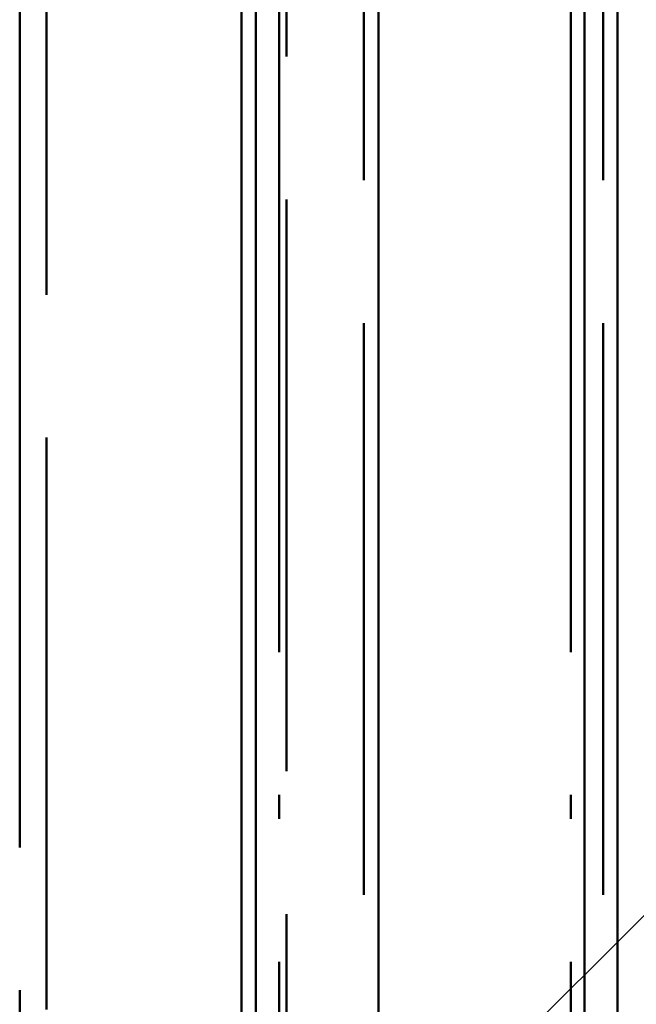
# Paper-space layout 'Layout1' of a CAD drawing. Extents: x -2 to 1033, y -36 to 596.
# Tile 202 of 256: x 377.01 to 380.24, y 457.16 to 462.33. Entities that reach past the tile are written whole.
import ezdxf

# ---------------------------------------------------------------- set-up
doc = ezdxf.new("R2010")
doc.units = 0
doc.linetypes.add('ACAD_ISO02W100', pattern=[15, 12, -3])
doc.linetypes.add('ACAD_ISO04W100', pattern=[30.5, 24, -3, 0.5, -3])
for name, color, linetype, lineweight in [('SS_POPIS_PROFILU', 13, 'CONTINUOUS', 25), ('SS_ZEBRIK KOŠ', 75, 'CONTINUOUS', 50), ('SS_ZEBRIKY', 24, 'CONTINUOUS', 50)]:
    doc.layers.add(name, color=color, linetype=linetype, lineweight=lineweight)

psp = doc.layouts.get("Layout1")

# ---------------------------------------------------------------- linework, layer by layer
at = {"layer": 'SS_POPIS_PROFILU', "color": 13}
psp.add_lwpolyline([(374.9139, 452.285), (388.1864, 465.4941), (399.4245, 465.4941)], dxfattribs=at)
at = {"layer": 'SS_ZEBRIK KOŠ', "color": 1, "linetype": 'Continuous', "ltscale": 0.25}
for p, q in [((378.1698, 546.985), (378.1698, 420.885)), ((378.2464, 420.885), (378.2464, 546.985)), ((378.8892, 420.885), (378.8892, 546.985)), ((379.9707, 483.685), (379.9707, 453.285)), ((380.1444, 483.685), (380.1444, 453.285))]:
    psp.add_line(p, q, dxfattribs=at)
at = {"layer": 'SS_ZEBRIK KOŠ', "color": 7, "linetype": 'ACAD_ISO04W100', "ltscale": 0.25}
for p, q in [((378.3686, 420.885), (378.3686, 546.985)), ((379.9, 420.885), (379.9, 546.985))]:
    psp.add_line(p, q, dxfattribs=at)
at = {"layer": 'SS_ZEBRIK KOŠ', "color": 3, "linetype": 'ACAD_ISO02W100', "ltscale": 0.25}
for p, q in [((378.8126, 546.985), (378.8126, 420.885)), ((380.0692, 546.985), (380.0692, 420.885))]:
    psp.add_line(p, q, dxfattribs=at)
at = {"layer": 'SS_ZEBRIKY', "color": 7, "linetype": 'ACAD_ISO04W100', "ltscale": 0.25}
psp.add_line((377.0063, 524.985), (377.0063, 378.385), dxfattribs=at)
at = {"layer": 'SS_ZEBRIKY', "color": 3, "linetype": 'ACAD_ISO02W100', "ltscale": 0.25}
for p, q in [((377.1463, 378.385), (377.1463, 524.985)), ((378.4063, 420.885), (378.4063, 524.985))]:
    psp.add_line(p, q, dxfattribs=at)

doc.saveas('drawing.dxf')
